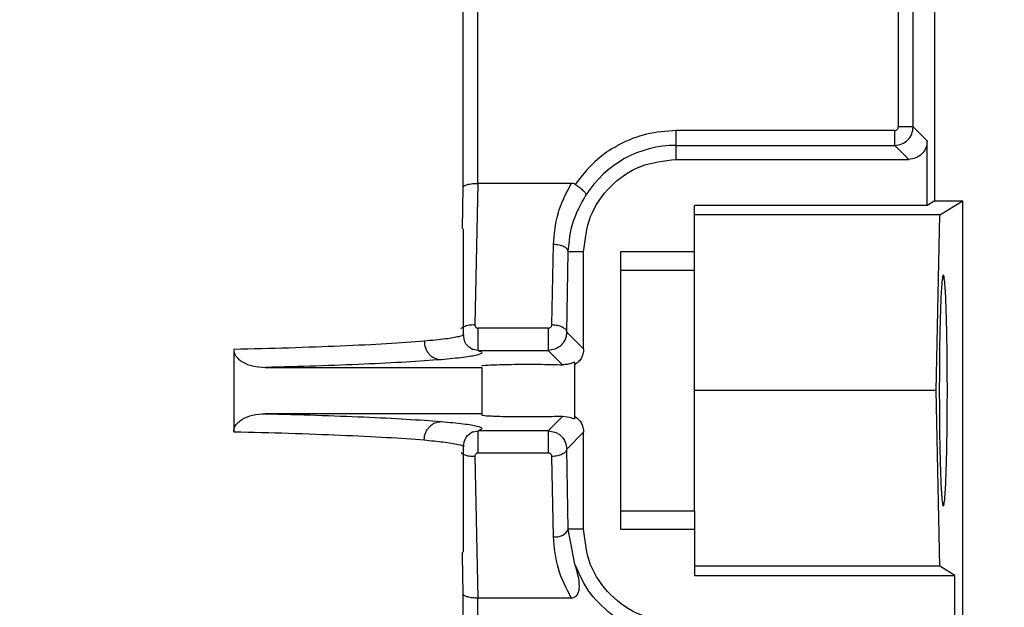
# Model space of a CAD drawing. Header units: inches. Extents: x 170 to 312, y 215 to 248.
# Tile 70 of 216: x 176.1507 to 176.2817, y 244.0404 to 244.1186. Entities that reach past the tile are written whole.
import ezdxf

# ---------------------------------------------------------------- set-up
doc = ezdxf.new("R2010")
doc.units = ezdxf.units.IN
doc.header["$LTSCALE"] = 0.25
doc.header["$MEASUREMENT"] = 0
doc.layers.add('ANNOTATIONS', color=1, linetype='Continuous')
doc.layers.add('STANDARD MOTOR LH', color=7, linetype='Continuous')
doc.styles.add('ARIAL', font='arial.ttf', dxfattribs={"height": 0.09375})
doc.dimstyles.new('STANDARD$0', dxfattribs={"dimtxt": 0.09375, "dimasz": 0.09375, "dimexe": 0.03125, "dimexo": 0.046875, "dimgap": 0.09, "dimtad": 0, "dimtih": 1, "dimtoh": 1, "dimdec": 4, "dimzin": 0, "dimdsep": 46, "dimtxsty": 'ARIAL', "dimcen": 0.09, "dimadec": 0, "dimazin": 0, "dimtfac": 1, "dimtdec": 4, "dimtofl": 0, "dimtmove": 0, "dimatfit": 1, "dimfxl": 1, "dimtolj": 1, "dimtzin": 0, "dimarcsym": 0})

# ---------------------------------------------------------------- blocks, each defined once
blk = doc.blocks.new('*D23')
at = {"layer": 'ANNOTATIONS', "color": 0, "lineweight": -2, "transparency": 16777216}
for p, q in [((175.7312287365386, 244.6669539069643), (175.7312287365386, 245.2745744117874)), ((176.9319160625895, 243.2737009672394), (176.9319160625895, 245.2745744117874)), ((175.8249787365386, 245.2433244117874), (176.1504763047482, 245.2433244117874)), ((176.8381660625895, 245.2433244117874), (176.5126684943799, 245.2433244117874))]:
    blk.add_line(p, q, dxfattribs=at)
at = {"layer": 'ANNOTATIONS', "color": 0, "transparency": 16777216}
for points in [[(175.8249787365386, 245.2589494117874), (175.8249787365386, 245.2276994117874), (175.7312287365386, 245.2433244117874)], [(176.8381660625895, 245.2589494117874), (176.8381660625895, 245.2276994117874), (176.9319160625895, 245.2433244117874)]]:
    blk.add_solid(points, dxfattribs=at)
at = {"layer": 'defpoints', "color": 0, "transparency": 16777216}
for p in [(175.7312287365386, 245.2433244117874), (175.7312287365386, 244.6200789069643), (176.9319160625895, 243.2268259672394)]:
    blk.add_point(p, dxfattribs=at)
at = {"layer": 'ANNOTATIONS', "color": 0, "transparency": 16777216, "insert": (176.331572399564, 245.2433244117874), "char_height": 0.09375, "attachment_point": 5, "style": 'ARIAL'}
blk.add_mtext('\\A1;20"', dxfattribs=at)
blk = doc.blocks.new('*D24')
at = {"layer": 'ANNOTATIONS', "color": 0, "lineweight": -2, "transparency": 16777216}
for p, q in [((175.869416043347, 244.2716909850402), (175.869416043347, 244.8408606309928)), ((176.9319160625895, 243.2737009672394), (176.9319160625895, 244.8408606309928)), ((175.963166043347, 244.8096106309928), (176.1155560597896, 244.8096106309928)), ((176.8381660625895, 244.8096106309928), (176.685776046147, 244.8096106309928))]:
    blk.add_line(p, q, dxfattribs=at)
at = {"layer": 'ANNOTATIONS', "color": 0, "transparency": 16777216}
for points in [[(175.963166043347, 244.8252356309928), (175.963166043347, 244.7939856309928), (175.869416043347, 244.8096106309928)], [(176.8381660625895, 244.8252356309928), (176.8381660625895, 244.7939856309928), (176.9319160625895, 244.8096106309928)]]:
    blk.add_solid(points, dxfattribs=at)
at = {"layer": 'defpoints', "color": 0, "transparency": 16777216}
for p in [(176.9319160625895, 244.8096106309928), (175.869416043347, 244.2248159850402), (176.9319160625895, 243.2268259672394)]:
    blk.add_point(p, dxfattribs=at)
at = {"layer": 'ANNOTATIONS', "color": 0, "transparency": 16777216, "insert": (176.4006660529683, 244.8096106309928), "char_height": 0.09375, "attachment_point": 5, "style": 'ARIAL'}
blk.add_mtext('\\A1;17 3/8"', dxfattribs=at)

msp = doc.modelspace()

# ---------------------------------------------------------------- linework, layer by layer
at = {"layer": 'STANDARD MOTOR LH'}
for p, q in [((176.2724613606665, 244.0944578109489), (176.2724613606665, 244.2654445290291)), ((176.2096437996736, 244.1738675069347), (176.2096437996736, 244.0962688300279)), ((176.2116160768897, 244.0967962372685), (176.2116102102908, 244.1738675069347)), ((176.2675958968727, 244.1043066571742), (176.2675958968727, 244.1738675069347)), ((176.2695631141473, 244.1043066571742), (176.2695631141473, 244.1738675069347)), ((176.2380124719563, 244.0999806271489), (176.2380124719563, 244.1038150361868)), ((176.2671040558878, 244.1038150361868), (176.2380124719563, 244.1038150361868)), ((176.2695631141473, 244.1043066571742), (176.2675958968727, 244.1043066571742)), ((176.2714301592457, 244.1024399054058), (176.2695631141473, 244.1043066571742)), ((176.2714301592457, 244.0938289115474), (176.2714301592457, 244.1024399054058)), ((176.2380124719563, 244.1018479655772), (176.2671040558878, 244.1018479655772)), ((176.2689710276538, 244.0999806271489), (176.2671040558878, 244.1018479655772)), ((176.2380124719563, 244.0999806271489), (176.2689710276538, 244.0999806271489)), ((176.2116160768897, 244.0967962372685), (176.211232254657, 244.0779996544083)), ((176.2240644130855, 244.0967962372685), (176.2116160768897, 244.0967962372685)), ((176.2096437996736, 244.0962688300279), (176.2095383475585, 244.0907389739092)), ((176.2724613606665, 244.0944578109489), (176.2714301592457, 244.0938289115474)), ((176.2724613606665, 244.0944578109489), (176.2761521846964, 244.0944578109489)), ((176.2731031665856, 244.092598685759), (176.2761521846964, 244.0944578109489)), ((176.2761521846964, 244.01379031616), (176.2761521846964, 244.0944578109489)), ((176.2714301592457, 244.0938289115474), (176.2404731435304, 244.0938289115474)), ((176.2404731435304, 244.0851973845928), (176.2404731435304, 244.0938289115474)), ((176.2731031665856, 244.092598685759), (176.2404731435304, 244.092598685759)), ((176.2726317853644, 244.0692226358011), (176.2731031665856, 244.092598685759)), ((176.2097152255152, 244.0767377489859), (176.2097152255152, 244.0907389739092)), ((176.2214867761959, 244.0779973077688), (176.2217017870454, 244.0886616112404)), ((176.2234540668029, 244.0770128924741), (176.2236690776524, 244.0876777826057)), ((176.2257093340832, 244.0876777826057), (176.2236690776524, 244.0876777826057)), ((176.2257093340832, 244.0747577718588), (176.2257093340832, 244.0876777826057)), ((176.2404731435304, 244.0876777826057), (176.230630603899, 244.0876777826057)), ((176.230630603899, 244.0876777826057), (176.230630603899, 244.0507680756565)), ((176.2404731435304, 244.0851973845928), (176.230630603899, 244.0851973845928)), ((176.2209852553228, 244.0775150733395), (176.2116971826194, 244.0775150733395)), ((176.2257093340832, 244.0747577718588), (176.2234540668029, 244.0770128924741)), ((176.1791414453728, 244.0746891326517), (176.1791414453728, 244.0637567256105)), ((176.2116971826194, 244.0745635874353), (176.2107775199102, 244.074740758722)), ((176.2116971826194, 244.0745635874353), (176.2209852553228, 244.0745635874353)), ((176.2218954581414, 244.0747378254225), (176.2209852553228, 244.0745635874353)), ((176.2228913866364, 244.0726575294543), (176.2209852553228, 244.0745635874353)), ((176.1833428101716, 244.0722984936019), (176.2121758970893, 244.0722984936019)), ((176.2121758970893, 244.0722984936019), (176.2121758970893, 244.0659320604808)), ((176.2244790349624, 244.0729813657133), (176.2244790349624, 244.065463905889)), ((176.2726317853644, 244.0692226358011), (176.2404731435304, 244.0692226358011)), ((176.2731031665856, 244.0458465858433), (176.2726317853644, 244.0692226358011)), ((176.2121758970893, 244.0661467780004), (176.1833428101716, 244.0661467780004)), ((176.2209852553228, 244.0638822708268), (176.2228913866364, 244.0657883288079)), ((176.2107774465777, 244.0637050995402), (176.2116971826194, 244.0638822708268)), ((176.2209852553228, 244.0638822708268), (176.2116971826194, 244.0638822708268)), ((176.2209852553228, 244.0638822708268), (176.2218965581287, 244.0637068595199)), ((176.2234540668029, 244.0614323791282), (176.2257093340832, 244.0636880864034)), ((176.2257093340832, 244.0507680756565), (176.2257093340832, 244.0636880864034)), ((176.2097152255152, 244.0477068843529), (176.2097152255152, 244.061709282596)), ((176.2236690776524, 244.0507680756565), (176.2234540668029, 244.0614323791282)), ((176.211232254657, 244.060445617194), (176.2116160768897, 244.0416496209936)), ((176.2116971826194, 244.0609307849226), (176.2209852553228, 244.0609307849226)), ((176.2217017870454, 244.0497836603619), (176.2214867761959, 244.0604485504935)), ((176.230630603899, 244.0532484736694), (176.2404731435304, 244.0532484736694)), ((176.2404731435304, 244.0532484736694), (176.2404731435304, 244.044616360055)), ((176.2257093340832, 244.0507680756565), (176.2236690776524, 244.0507680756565)), ((176.2245591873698, 244.0461111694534), (176.2236690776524, 244.0507680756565)), ((176.230630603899, 244.0507680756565), (176.2404731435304, 244.0507680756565)), ((176.2095383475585, 244.0477068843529), (176.2095472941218, 244.0472369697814)), ((176.2095472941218, 244.0472369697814), (176.2096437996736, 244.0421770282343)), ((176.2731031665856, 244.0458465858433), (176.2404731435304, 244.0458465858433)), ((176.2751211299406, 244.044616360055), (176.2731031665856, 244.0458465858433)), ((176.2404731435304, 244.044616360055), (176.2751211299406, 244.044616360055)), ((176.2751211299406, 244.0360059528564), (176.2751211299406, 244.044616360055)), ((176.2096437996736, 244.0421770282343), (176.2096437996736, 244.0150311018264)), ((176.2116102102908, 244.0150311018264), (176.2116160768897, 244.0416496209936)), ((176.2116160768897, 244.0416496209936), (176.2240644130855, 244.0416496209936))]:
    msp.add_line(p, q, dxfattribs=at)
for centre, radius, start, end in [((176.2380124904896, 244.0876775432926), 0.0141701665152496, 90, 147.8344107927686), ((176.2220260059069, 244.0515938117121), 0.001838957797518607, 259.8453454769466, 333.3189225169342)]:
    msp.add_arc(centre, radius, start, end, dxfattribs=at)
for points, knots in [([(176.2380124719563, 244.1038150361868), (176.2366921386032, 244.1037215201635), (176.2340514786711, 244.1035344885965), (176.2303418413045, 244.1020367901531), (176.2270342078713, 244.0997862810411), (176.2254107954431, 244.097695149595), (176.2245990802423, 244.0966495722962)], [0, 0, 0, 0, 0.2499994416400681, 0.4999976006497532, 0.7499960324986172, 0.9999999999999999, 0.9999999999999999, 0.9999999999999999, 0.9999999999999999]), ([(176.2671040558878, 244.1018479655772), (176.2674261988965, 244.1018851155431), (176.2680704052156, 244.101959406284), (176.2688827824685, 244.1025283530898), (176.2694516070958, 244.1033406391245), (176.2695259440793, 244.103984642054), (176.2695631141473, 244.1043066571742)], [0, 0, 0, 0, 0.2500676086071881, 0.5000733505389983, 0.7500260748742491, 0.9999999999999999, 0.9999999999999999, 0.9999999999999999, 0.9999999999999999]), ([(176.2671040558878, 244.1038150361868), (176.2671689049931, 244.1038220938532), (176.2672981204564, 244.1038361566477), (176.2674592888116, 244.1039510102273), (176.267575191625, 244.1041119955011), (176.2675889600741, 244.1042414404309), (176.2675958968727, 244.1043066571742)], [0, 0, 0, 0, 0.2508129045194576, 0.4997587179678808, 0.7479692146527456, 0.9999999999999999, 0.9999999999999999, 0.9999999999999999, 0.9999999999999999]), ([(176.2671040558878, 244.1018479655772), (176.2671040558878, 244.1018851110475), (176.2671040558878, 244.1019594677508), (176.2671040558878, 244.1024168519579), (176.2671040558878, 244.1030582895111), (176.2671040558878, 244.1035628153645), (176.2671040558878, 244.1038150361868)], [0, 0, 0, 0, 0.2497112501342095, 0.4998645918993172, 0.7499740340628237, 1, 1, 1, 1]), ([(176.2714301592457, 244.1024399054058), (176.2713932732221, 244.1021174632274), (176.2713195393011, 244.1014729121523), (176.2707504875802, 244.1006603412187), (176.2699379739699, 244.1000913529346), (176.2692933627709, 244.1000175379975), (176.2689710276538, 244.0999806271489)], [0, 0, 0, 0, 0.2501135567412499, 0.499968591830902, 0.7499613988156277, 1, 1, 1, 1]), ([(176.2257093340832, 244.0876777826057), (176.2258943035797, 244.0892898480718), (176.2262642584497, 244.0925141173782), (176.2291091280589, 244.0965809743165), (176.2331759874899, 244.0994260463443), (176.2364003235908, 244.0997957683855), (176.2380124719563, 244.0999806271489)], [0, 0, 0, 0, 0.2499886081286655, 0.4999986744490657, 0.7500023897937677, 1, 1, 1, 1]), ([(176.2096437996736, 244.0962688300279), (176.2096612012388, 244.0963096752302), (176.2096937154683, 244.0963859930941), (176.2098840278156, 244.0965104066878), (176.2101721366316, 244.0966208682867), (176.2105484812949, 244.0967043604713), (176.2110021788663, 244.0967731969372), (176.2113750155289, 244.0967871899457), (176.2116160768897, 244.0967962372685)], [0, 0, 0, 0, 0.1559122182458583, 0.2913166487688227, 0.4999964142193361, 0.636032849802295, 0.7646733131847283, 1, 1, 1, 1]), ([(176.2217017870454, 244.0886616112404), (176.2218161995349, 244.090040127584), (176.2220511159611, 244.0928705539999), (176.2233818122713, 244.0954652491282), (176.2240644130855, 244.0967962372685)], [0, 0, 0, 0, 0.487034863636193, 1, 1, 1, 1]), ([(176.2245990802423, 244.0966495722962), (176.2245181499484, 244.0966921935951), (176.2243508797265, 244.0967802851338), (176.2241619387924, 244.0967908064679), (176.2240644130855, 244.0967962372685)], [0, 0, 0, 0, 0.4838296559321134, 1, 1, 1, 1]), ([(176.2245990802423, 244.0966495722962), (176.224806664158, 244.096507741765), (176.2252289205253, 244.0962192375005), (176.2257158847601, 244.095787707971), (176.2260169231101, 244.0954217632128), (176.2260171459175, 244.0952879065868), (176.2260172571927, 244.0952210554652)], [0, 0, 0, 0, 0.246127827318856, 0.5006603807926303, 0.7506181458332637, 1, 1, 1, 1]), ([(176.2236690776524, 244.0876777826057), (176.2237949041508, 244.0890326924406), (176.2240394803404, 244.0916663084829), (176.2253708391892, 244.0940592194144), (176.2260172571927, 244.0952210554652)], [0, 0, 0, 0, 0.5144674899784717, 1, 1, 1, 1]), ([(176.2236691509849, 244.0876777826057), (176.22363308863, 244.0878041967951), (176.2235609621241, 244.0880570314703), (176.2231030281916, 244.0883784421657), (176.2224606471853, 244.0886074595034), (176.2219547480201, 244.0886435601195), (176.2217017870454, 244.0886616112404)], [0, 0, 0, 0, 0.2499384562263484, 0.4998893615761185, 0.7499334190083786, 1, 1, 1, 1]), ([(176.2404731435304, 244.0532484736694), (176.2404731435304, 244.0535739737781), (176.2404731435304, 244.054224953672), (176.2404731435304, 244.0579554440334), (176.2404731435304, 244.0631340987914), (176.2404731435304, 244.0692228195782), (176.2404731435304, 244.0753115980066), (176.2404731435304, 244.0804904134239), (176.2404731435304, 244.0842209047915), (176.2404731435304, 244.0848718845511), (176.2404731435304, 244.0851973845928)], [0, 0, 0, 0, 0.1250078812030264, 0.2500079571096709, 0.3749972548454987, 0.4999940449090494, 0.6250027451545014, 0.7499920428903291, 0.8749921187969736, 1, 1, 1, 1]), ([(176.2741114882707, 244.0692226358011), (176.2741038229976, 244.071182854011), (176.2740921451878, 244.0741691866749), (176.2740251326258, 244.0777433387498), (176.2739435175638, 244.0806716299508), (176.2738290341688, 244.0829339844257), (176.2736984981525, 244.0843151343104), (176.273574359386, 244.084755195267), (176.2734505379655, 244.0843149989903), (176.2733196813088, 244.0829339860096), (176.2732052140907, 244.0806716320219), (176.2731238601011, 244.0777433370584), (176.2730567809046, 244.0741691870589), (176.2730451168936, 244.0711828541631), (176.273037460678, 244.0692226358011)], [0, 0, 0, 0, 0.1212332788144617, 0.1846952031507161, 0.2498689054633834, 0.3548225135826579, 0.4224305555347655, 0.5000121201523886, 0.5775694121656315, 0.6451775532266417, 0.7501311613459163, 0.8153047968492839, 0.8787667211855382, 0.9999999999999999, 0.9999999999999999, 0.9999999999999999, 0.9999999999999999]), ([(176.2093950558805, 244.0774440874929), (176.2094336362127, 244.0774923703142), (176.2095242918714, 244.0776058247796), (176.2097655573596, 244.0777542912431), (176.2100878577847, 244.077881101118), (176.2105682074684, 244.0779952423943), (176.2109711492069, 244.0779979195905), (176.211232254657, 244.0779996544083)], [0, 0, 0, 0, 0.1344442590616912, 0.3159157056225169, 0.4972155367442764, 0.6741966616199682, 0.9999999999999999, 0.9999999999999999, 0.9999999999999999, 0.9999999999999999]), ([(176.211232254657, 244.0779996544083), (176.2112347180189, 244.0779367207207), (176.2112395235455, 244.0778139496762), (176.211327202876, 244.0776778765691), (176.2114218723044, 244.0775950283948), (176.2115047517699, 244.0775491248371), (176.2115977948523, 244.0775210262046), (176.2116635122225, 244.0775170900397), (176.2116971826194, 244.0775150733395)], [0, 0, 0, 0, 0.2647254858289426, 0.5164265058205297, 0.6401785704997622, 0.7582146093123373, 0.8761208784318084, 1, 1, 1, 1]), ([(176.2116971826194, 244.0745635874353), (176.2116971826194, 244.0745820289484), (176.2116971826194, 244.0746189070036), (176.2116971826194, 244.0748350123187), (176.2116971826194, 244.0751544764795), (176.2116971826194, 244.0755656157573), (176.2116971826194, 244.076041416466), (176.2116971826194, 244.0765473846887), (176.2116971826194, 244.0770574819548), (176.2116971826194, 244.0773625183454), (176.2116971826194, 244.0775150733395)], [0, 0, 0, 0, 0.1250047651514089, 0.2499758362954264, 0.3749368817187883, 0.5000830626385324, 0.6248986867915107, 0.7500256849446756, 0.8749826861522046, 0.9999999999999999, 0.9999999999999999, 0.9999999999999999, 0.9999999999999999]), ([(176.2209852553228, 244.0775150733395), (176.2210185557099, 244.0775168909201), (176.2210842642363, 244.0775204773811), (176.2212111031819, 244.0775588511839), (176.2213471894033, 244.0776520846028), (176.221463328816, 244.0778095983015), (176.2214788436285, 244.0779338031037), (176.2214867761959, 244.0779973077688)], [0, 0, 0, 0, 0.1206362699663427, 0.2380402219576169, 0.4832321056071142, 0.7357817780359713, 1, 1, 1, 1]), ([(176.2209852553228, 244.0775150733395), (176.2209852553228, 244.0773625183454), (176.2209852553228, 244.0770574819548), (176.2209852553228, 244.0765473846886), (176.2209852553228, 244.076041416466), (176.2209852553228, 244.0755656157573), (176.2209852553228, 244.0751544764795), (176.2209852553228, 244.0748350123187), (176.2209852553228, 244.0746189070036), (176.2209852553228, 244.0745820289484), (176.2209852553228, 244.0745635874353)], [0, 0, 0, 0, 0.1250173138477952, 0.2499743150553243, 0.3751013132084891, 0.4999169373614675, 0.6250631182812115, 0.7500241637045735, 0.874995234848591, 0.9999999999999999, 0.9999999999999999, 0.9999999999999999, 0.9999999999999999]), ([(176.2214867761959, 244.0779973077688), (176.2217397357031, 244.0779792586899), (176.2222456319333, 244.0779431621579), (176.2228880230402, 244.0777141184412), (176.2233459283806, 244.0773927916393), (176.2234180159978, 244.0771395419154), (176.2234540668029, 244.0770128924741)], [0, 0, 0, 0, 0.250046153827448, 0.5000697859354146, 0.7499863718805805, 1, 1, 1, 1]), ([(176.2044963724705, 244.0757938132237), (176.2029302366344, 244.0756743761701), (176.1998844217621, 244.0754420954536), (176.1936206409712, 244.0751415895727), (176.1867756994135, 244.07488661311), (176.181631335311, 244.0747535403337), (176.1791414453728, 244.0746891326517)], [0, 0, 0, 0, 0.2725394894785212, 0.5300337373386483, 0.7725347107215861, 1, 1, 1, 1]), ([(176.2096636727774, 244.0767377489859), (176.2096804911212, 244.0767267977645), (176.2098571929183, 244.0766117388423), (176.2091457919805, 244.0763930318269), (176.2075405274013, 244.0760849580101), (176.2055127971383, 244.0758910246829), (176.2044963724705, 244.0757938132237)], [0, 0, 0, 0, 0.03388594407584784, 0.3560224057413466, 0.6771983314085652, 0.9999999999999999, 0.9999999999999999, 0.9999999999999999, 0.9999999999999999]), ([(176.2044963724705, 244.0757938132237), (176.2045298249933, 244.0754878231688), (176.2045812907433, 244.0750170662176), (176.2048659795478, 244.074449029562), (176.2051580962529, 244.074056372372), (176.2055202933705, 244.0737387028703), (176.2060461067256, 244.073428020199), (176.206482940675, 244.073371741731), (176.2067671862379, 244.0733351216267)], [0, 0, 0, 0, 0.2389065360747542, 0.3675508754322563, 0.499058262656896, 0.6305849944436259, 0.7596235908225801, 1, 1, 1, 1]), ([(176.210982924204, 244.0746680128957), (176.2106239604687, 244.0748811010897), (176.209912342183, 244.0753035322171), (176.209780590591, 244.0762754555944), (176.2097152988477, 244.0767571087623)], [0, 0, 0, 0, 0.5044329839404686, 1, 1, 1, 1]), ([(176.2234540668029, 244.0770128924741), (176.2234377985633, 244.0768057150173), (176.2234076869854, 244.0764222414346), (176.2231683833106, 244.0758191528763), (176.2228066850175, 244.0753260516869), (176.2223456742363, 244.0749474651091), (176.2220438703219, 244.074806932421), (176.2218954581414, 244.0747378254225)], [0, 0, 0, 0, 0.2133004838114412, 0.3948069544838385, 0.6605261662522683, 0.8330636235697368, 0.9999999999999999, 0.9999999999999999, 0.9999999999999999, 0.9999999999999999]), ([(176.1791414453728, 244.0746891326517), (176.1791549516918, 244.0745454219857), (176.1791827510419, 244.0742496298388), (176.1794159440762, 244.0738064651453), (176.1797993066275, 244.0733793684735), (176.1805447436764, 244.0728643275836), (176.1817439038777, 244.0724039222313), (176.1827850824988, 244.0723352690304), (176.1833428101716, 244.0722984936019)], [0, 0, 0, 0, 0.08171451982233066, 0.1681887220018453, 0.2799602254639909, 0.4068002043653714, 0.6822409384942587, 1, 1, 1, 1]), ([(176.2116971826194, 244.0745635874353), (176.2119373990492, 244.0744594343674), (176.2124178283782, 244.0742511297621), (176.2116618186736, 244.0739372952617), (176.2099226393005, 244.0736289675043), (176.2078190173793, 244.0734330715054), (176.2067671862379, 244.0733351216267)], [0, 0, 0, 0, 0.2500059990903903, 0.50000832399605, 0.7499993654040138, 1, 1, 1, 1]), ([(176.2257093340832, 244.0747577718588), (176.225692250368, 244.0745371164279), (176.2256581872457, 244.074097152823), (176.2253907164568, 244.0734985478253), (176.2250031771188, 244.0729824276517), (176.2246547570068, 244.0727465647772), (176.2244790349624, 244.0726276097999)], [0, 0, 0, 0, 0.2567043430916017, 0.5118413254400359, 0.7538022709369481, 1, 1, 1, 1]), ([(176.2067671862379, 244.0733351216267), (176.2053016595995, 244.0732257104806), (176.2024455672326, 244.0730124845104), (176.1966852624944, 244.0727319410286), (176.1903892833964, 244.0724916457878), (176.1856451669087, 244.0723616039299), (176.1833428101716, 244.0722984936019)], [0, 0, 0, 0, 0.2707804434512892, 0.5277106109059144, 0.770794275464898, 0.9999999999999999, 0.9999999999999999, 0.9999999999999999, 0.9999999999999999]), ([(176.2121758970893, 244.0725132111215), (176.2122564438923, 244.0725395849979), (176.2124077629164, 244.0725891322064), (176.2134672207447, 244.0726503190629), (176.2147355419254, 244.072690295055), (176.2161994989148, 244.0727177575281), (176.2178593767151, 244.0727302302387), (176.2196967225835, 244.0727264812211), (176.2214869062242, 244.0727022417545), (176.2224195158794, 244.0726725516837), (176.2228913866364, 244.0726575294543)], [0, 0, 0, 0, 0.1528544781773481, 0.2871596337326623, 0.4029070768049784, 0.4999935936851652, 0.6204120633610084, 0.7438826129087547, 0.8704127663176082, 1, 1, 1, 1]), ([(176.2244790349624, 244.0729813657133), (176.2244583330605, 244.0729882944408), (176.2244157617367, 244.0730025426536), (176.2240767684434, 244.0728510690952), (176.2235798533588, 244.0726860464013), (176.2231199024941, 244.0726669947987), (176.2228913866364, 244.0726575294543)], [0, 0, 0, 0, 0.2528302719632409, 0.5199193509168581, 0.761483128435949, 1, 1, 1, 1]), ([(176.273037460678, 244.0692226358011), (176.2730451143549, 244.0672623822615), (176.2730567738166, 244.0642761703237), (176.2731238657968, 244.0607024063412), (176.2732052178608, 244.057774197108), (176.2733196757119, 244.0555113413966), (176.2734505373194, 244.0541300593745), (176.2735743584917, 244.0536911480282), (176.2736985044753, 244.054129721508), (176.2738290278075, 244.0555122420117), (176.2739435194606, 244.0577741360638), (176.274025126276, 244.0607024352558), (176.2740921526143, 244.0642761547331), (176.2741038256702, 244.067262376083), (176.2741114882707, 244.0692226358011)], [0, 0, 0, 0, 0.1212348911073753, 0.1846868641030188, 0.249861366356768, 0.3548234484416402, 0.4224324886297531, 0.4999893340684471, 0.5775704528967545, 0.6451835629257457, 0.7501385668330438, 0.8153131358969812, 0.8787651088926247, 0.9999999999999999, 0.9999999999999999, 0.9999999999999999, 0.9999999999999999]), ([(176.1791414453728, 244.0637567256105), (176.1791548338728, 244.0638992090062), (176.1791824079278, 244.0641926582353), (176.1794121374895, 244.064632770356), (176.1797907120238, 244.0650585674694), (176.1805292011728, 244.0655730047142), (176.1817300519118, 244.0660402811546), (176.1827767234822, 244.0661093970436), (176.1833428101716, 244.0661467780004)], [0, 0, 0, 0, 0.08103496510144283, 0.1668941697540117, 0.2776577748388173, 0.4037817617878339, 0.6775385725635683, 1, 1, 1, 1]), ([(176.1833428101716, 244.0661467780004), (176.1856451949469, 244.0660836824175), (176.1903893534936, 244.0659536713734), (176.1966853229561, 244.0657131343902), (176.2024456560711, 244.0654335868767), (176.205301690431, 244.0652202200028), (176.2067671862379, 244.0651107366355)], [0, 0, 0, 0, 0.2292071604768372, 0.4722907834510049, 0.7292204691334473, 1, 1, 1, 1]), ([(176.2228913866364, 244.0657883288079), (176.2224243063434, 244.0657732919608), (176.2215012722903, 244.0657435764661), (176.2197299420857, 244.0657195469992), (176.2179101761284, 244.065715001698), (176.2161120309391, 244.0657280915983), (176.2145676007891, 244.0657591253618), (176.2133391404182, 244.0658016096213), (176.2123920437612, 244.0658601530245), (176.2122530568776, 244.0659063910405), (176.2121758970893, 244.0659320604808)], [0, 0, 0, 0, 0.1284301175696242, 0.2538008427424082, 0.3761785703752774, 0.4955456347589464, 0.6227116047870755, 0.729808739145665, 0.8500009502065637, 1, 1, 1, 1]), ([(176.2244790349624, 244.065463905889), (176.2244574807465, 244.0654557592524), (176.2244128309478, 244.065438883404), (176.2239930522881, 244.0656609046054), (176.2233212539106, 244.0657386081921), (176.2228913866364, 244.0657883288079)], [0, 0, 0, 0, 0.2515476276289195, 0.5210837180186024, 1, 1, 1, 1]), ([(176.2244790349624, 244.0658182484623), (176.2246534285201, 244.0656996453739), (176.225001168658, 244.0654631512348), (176.2253894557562, 244.0649495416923), (176.2256592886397, 244.0643504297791), (176.22569255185, 244.0639101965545), (176.2257093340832, 244.0636880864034)], [0, 0, 0, 0, 0.2447607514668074, 0.4880520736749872, 0.7417077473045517, 1, 1, 1, 1]), ([(176.2044963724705, 244.0626514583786), (176.2045300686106, 244.0629584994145), (176.2045818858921, 244.0634306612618), (176.2048673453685, 244.0639995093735), (176.205160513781, 244.064391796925), (176.2055228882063, 244.0647087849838), (176.2060477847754, 244.0650186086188), (176.2064837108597, 244.0650744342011), (176.2067671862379, 244.0651107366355)], [0, 0, 0, 0, 0.2396736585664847, 0.3685655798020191, 0.5000363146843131, 0.6315023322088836, 0.7603721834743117, 1, 1, 1, 1]), ([(176.2067671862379, 244.0651107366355), (176.2078190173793, 244.0650127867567), (176.2099226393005, 244.0648168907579), (176.2116618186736, 244.0645085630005), (176.2124178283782, 244.0641947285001), (176.2119373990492, 244.0639864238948), (176.2116971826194, 244.0638822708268)], [0, 0, 0, 0, 0.2500006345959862, 0.49999167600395, 0.7499940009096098, 1, 1, 1, 1]), ([(176.1791414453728, 244.0637567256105), (176.1816313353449, 244.063692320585), (176.1867756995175, 244.0635592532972), (176.1936206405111, 244.0633042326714), (176.1998844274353, 244.0630039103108), (176.2029302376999, 244.0627711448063), (176.2044963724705, 244.0626514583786)], [0, 0, 0, 0, 0.2274651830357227, 0.4699660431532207, 0.7274601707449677, 1, 1, 1, 1]), ([(176.2097152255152, 244.0617086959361), (176.2097837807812, 244.0621867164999), (176.2099221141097, 244.0631512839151), (176.2106272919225, 244.0635677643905), (176.2109829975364, 244.0637778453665)], [0, 0, 0, 0, 0.4955802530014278, 1, 1, 1, 1]), ([(176.2116971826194, 244.0609307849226), (176.2116971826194, 244.061083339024), (176.2116971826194, 244.0613883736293), (176.2116971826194, 244.0618982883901), (176.2116971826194, 244.0624041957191), (176.2116971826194, 244.06288008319), (176.2116971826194, 244.0632914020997), (176.2116971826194, 244.063610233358), (176.2116971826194, 244.0638262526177), (176.2116971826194, 244.0638635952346), (176.2116971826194, 244.0638822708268)], [0, 0, 0, 0, 0.1250268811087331, 0.2499934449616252, 0.3749859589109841, 0.4999461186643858, 0.625101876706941, 0.7499813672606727, 0.87496200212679, 1, 1, 1, 1]), ([(176.2209852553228, 244.0638822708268), (176.2209852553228, 244.0638635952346), (176.2209852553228, 244.0638262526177), (176.2209852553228, 244.063610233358), (176.2209852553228, 244.0632914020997), (176.2209852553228, 244.06288008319), (176.2209852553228, 244.0624041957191), (176.2209852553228, 244.0618982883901), (176.2209852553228, 244.0613883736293), (176.2209852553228, 244.061083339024), (176.2209852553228, 244.0609307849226)], [0, 0, 0, 0, 0.12503799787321, 0.2500186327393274, 0.374898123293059, 0.5000538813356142, 0.6250140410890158, 0.7500065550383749, 0.8749731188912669, 1, 1, 1, 1]), ([(176.2218965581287, 244.0637068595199), (176.2220450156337, 244.0636379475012), (176.222346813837, 244.0634978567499), (176.2228522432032, 244.0630804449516), (176.223339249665, 244.0623956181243), (176.2234157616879, 244.0617537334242), (176.2234540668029, 244.0614323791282)], [0, 0, 0, 0, 0.1671560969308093, 0.3398104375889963, 0.6694815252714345, 1, 1, 1, 1]), ([(176.2044963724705, 244.0626514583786), (176.2053907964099, 244.0625664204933), (176.2073833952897, 244.0623769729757), (176.2090872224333, 244.0620704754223), (176.2098660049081, 244.0618424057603), (176.2096808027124, 244.0617202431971), (176.2096641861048, 244.061709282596)], [0, 0, 0, 0, 0.2810953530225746, 0.6262246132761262, 0.9664643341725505, 0.9999999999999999, 0.9999999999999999, 0.9999999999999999, 0.9999999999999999]), ([(176.2234540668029, 244.0614323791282), (176.2234179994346, 244.0613059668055), (176.2233458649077, 244.0610531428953), (176.2228880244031, 244.0607317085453), (176.2222456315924, 244.0605027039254), (176.2217397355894, 244.0604666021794), (176.2214867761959, 244.0604485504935)], [0, 0, 0, 0, 0.2499419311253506, 0.4998824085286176, 0.7499299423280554, 1, 1, 1, 1]), ([(176.211232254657, 244.060445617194), (176.2109711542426, 244.0604473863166), (176.2105682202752, 244.0604501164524), (176.2100877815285, 244.0605640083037), (176.2097655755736, 244.0606917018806), (176.2095230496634, 244.0608410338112), (176.2094315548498, 244.0609554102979), (176.209392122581, 244.0610047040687)], [0, 0, 0, 0, 0.3248046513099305, 0.501243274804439, 0.682059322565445, 0.8629745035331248, 1, 1, 1, 1]), ([(176.2116971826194, 244.0609307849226), (176.2116638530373, 244.0609287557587), (176.2115985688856, 244.0609247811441), (176.2115059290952, 244.0608965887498), (176.2114226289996, 244.0608507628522), (176.2113278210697, 244.0607679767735), (176.2112386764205, 244.0606321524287), (176.2112344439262, 244.0605092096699), (176.211232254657, 244.060445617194)], [0, 0, 0, 0, 0.1225771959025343, 0.2400974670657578, 0.3584681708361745, 0.4834454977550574, 0.7328107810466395, 1, 1, 1, 1]), ([(176.2214867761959, 244.0604485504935), (176.2214787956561, 244.0605113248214), (176.2214630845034, 244.0606349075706), (176.2213648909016, 244.0607687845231), (176.2212650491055, 244.0608513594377), (176.2211790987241, 244.060896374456), (176.2210850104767, 244.0609247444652), (176.2210188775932, 244.0609287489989), (176.2209852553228, 244.0609307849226)], [0, 0, 0, 0, 0.2621071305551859, 0.5160058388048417, 0.641741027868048, 0.7605798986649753, 0.8782776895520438, 1, 1, 1, 1]), ([(176.2240644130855, 244.0416496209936), (176.2234040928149, 244.0429292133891), (176.2220669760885, 244.045520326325), (176.2218245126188, 244.0483509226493), (176.2217017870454, 244.0497836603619)], [0, 0, 0, 0, 0.4938389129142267, 1, 1, 1, 1]), ([(176.2380124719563, 244.0384652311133), (176.2364003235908, 244.0386500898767), (176.2331759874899, 244.0390198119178), (176.2291091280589, 244.0418648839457), (176.2262642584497, 244.045931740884), (176.2258943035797, 244.0491560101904), (176.2257093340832, 244.0507680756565)], [0, 0, 0, 0, 0.2499976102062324, 0.5000013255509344, 0.7500113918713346, 1, 1, 1, 1]), ([(176.2240644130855, 244.0416496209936), (176.2242007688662, 244.0416618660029), (176.2244012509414, 244.0416798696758), (176.2246335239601, 244.0418102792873), (176.224837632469, 244.0419908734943), (176.2250319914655, 244.0423297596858), (176.2251921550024, 244.0431024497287), (176.2250759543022, 244.0444126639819), (176.2247496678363, 244.0454850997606), (176.2245591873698, 244.0461111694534)], [0, 0, 0, 0, 0.07928898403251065, 0.1165775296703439, 0.1545220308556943, 0.2387496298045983, 0.3404257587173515, 0.6149518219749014, 1, 1, 1, 1]), ([(176.229807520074, 244.0391340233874), (176.2286587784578, 244.040090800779), (176.2263613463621, 244.0420043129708), (176.2251598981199, 244.0447422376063), (176.2245591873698, 244.0461111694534)], [0, 0, 0, 0, 0.5000111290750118, 1, 1, 1, 1]), ([(176.2096437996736, 244.0421770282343), (176.2096610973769, 244.0421362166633), (176.2096933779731, 244.0420600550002), (176.209884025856, 244.0419352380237), (176.2101724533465, 244.0418247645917), (176.2105489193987, 244.041741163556), (176.2110034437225, 244.0416711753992), (176.2113758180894, 244.0416580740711), (176.2116160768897, 244.0416496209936)], [0, 0, 0, 0, 0.1558976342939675, 0.2909327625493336, 0.4995469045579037, 0.6365246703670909, 0.765482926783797, 1, 1, 1, 1])]:
    msp.add_open_spline(points, degree=3, knots=knots, dxfattribs=at)

# ---------------------------------------------------------------- dimensions: what is measured, and where the dimension line sits
at = {"layer": 'ANNOTATIONS'}
for base, p1, p2, text, picture, middle in [((175.7312287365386, 245.2433244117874), (176.9319160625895, 243.2268259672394), (175.7312287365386, 244.6200789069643), '20"', '*D23', (176.331572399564, 245.2433244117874)), ((176.9319160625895, 244.8096106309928), (175.869416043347, 244.2248159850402), (176.9319160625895, 243.2268259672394), '17 3/8"', '*D24', (176.4006660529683, 244.8096106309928))]:
    dim = msp.add_linear_dim(base=base, p1=p1, p2=p2, text=text, dimstyle='STANDARD$0', dxfattribs=at)
    dim.commit()
    dim.dimension.update_dxf_attribs({"geometry": picture, "text_midpoint": middle, "dimtype": 160})

doc.saveas('drawing.dxf')
